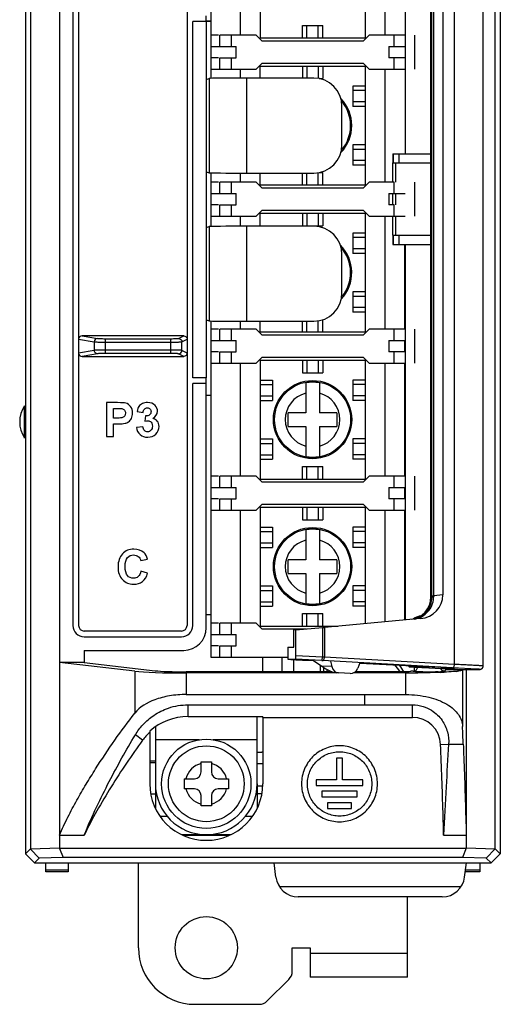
# Model space of a CAD drawing. Header units: millimetres. Extents: x 1898 to 2650, y -151 to 500.
# Tile 8 of 29: x 2113 to 2155, y -26 to 61. Entities that reach past the tile are written whole.
import ezdxf

# ---------------------------------------------------------------- set-up
doc = ezdxf.new("R2010")
doc.units = ezdxf.units.MM
doc.header["$LTSCALE"] = 23.1
doc.layers.get('0').update_dxf_attribs({"linetype": 'CONTINUOUS'})

msp = doc.modelspace()

# ---------------------------------------------------------------- linework, layer by layer
for p, q in [((2113.435, 155.49), (2113.435, -12.91)), ((2155.435, 155.49), (2155.435, -12.91)), ((2113.88, 128.743), (2113.88, -12.465)), ((2116.445, 128.677), (2116.445, -12.414)), ((2154.99, -12.465), (2154.99, 128.743)), ((2129.835, 111.49), (2129.835, 55.67)), ((2151.382, 3.85), (2151.382, 112.13)), ((2153.915, 3.707), (2153.915, 112.273)), ((2117.645, 108.69), (2117.645, 7.29)), ((2118.145, 108.69), (2118.145, 7.29)), ((2127.735, 108.69), (2127.735, 7.29)), ((2147.059, 48.99), (2147.059, 108.193)), ((2149.298, 9.825), (2149.298, 106.155)), ((2149.388, 9.918), (2149.388, 106.063)), ((2149.547, 9.918), (2149.547, 106.063)), ((2150.359, 105.995), (2150.359, 9.985)), ((2134.185, 69.74), (2134.185, 59.24)), ((2143.485, 69.74), (2143.485, 59.24)), ((2132.435, 69.49), (2132.435, 59.49)), ((2145.235, 69.49), (2145.235, 59.49)), ((2147.009, 69.49), (2147.009, 59.49)), ((2129.409, 61.19), (2129.409, 60.69)), ((2128.235, 29.19), (2128.235, 60.69)), ((2129.435, 60.69), (2128.235, 60.69)), ((2129.835, 60.717), (2129.435, 60.717)), ((2129.435, 60.69), (2129.435, 29.19)), ((2129.835, 60.69), (2129.435, 60.69)), ((2137.935, 59.24), (2137.935, 60.34)), ((2137.935, 60.34), (2139.735, 60.34)), ((2138.335, 59.24), (2138.335, 60.34)), ((2139.335, 59.24), (2139.335, 60.34)), ((2139.735, 59.24), (2139.735, 60.34)), ((2130.525, 59.49), (2129.835, 59.49)), ((2130.635, 58.49), (2130.635, 59.49)), ((2133.835, 59.49), (2130.635, 59.49)), ((2131.635, 59.49), (2131.635, 58.49)), ((2133.835, 59.49), (2134.335, 58.99)), ((2134.185, 59.24), (2143.485, 59.24)), ((2143.335, 58.99), (2143.835, 59.49)), ((2147.035, 59.49), (2143.835, 59.49)), ((2146.035, 58.49), (2146.035, 59.49)), ((2147.035, 59.49), (2147.035, 58.49)), ((2147.835, 59.49), (2147.835, 56.49)), ((2147.835, 59.49), (2147.835, 56.49)), ((2129.835, 58.49), (2132.085, 58.49)), ((2132.085, 57.49), (2132.085, 58.49)), ((2134.335, 58.99), (2143.335, 58.99)), ((2145.585, 58.49), (2145.585, 57.49)), ((2145.585, 58.49), (2147.035, 58.49)), ((2147.009, 58.49), (2147.009, 57.49)), ((2130.525, 57.49), (2129.835, 57.49)), ((2130.635, 56.49), (2130.635, 57.49)), ((2130.635, 57.49), (2132.085, 57.49)), ((2131.635, 57.49), (2131.635, 56.49)), ((2147.035, 57.49), (2145.585, 57.49)), ((2146.035, 56.49), (2146.035, 57.49)), ((2147.035, 57.49), (2147.035, 56.49)), ((2134.335, 56.99), (2133.835, 56.49)), ((2134.185, 55.69), (2134.185, 56.74)), ((2134.185, 56.74), (2143.485, 56.74)), ((2143.335, 56.99), (2134.335, 56.99)), ((2137.935, 56.74), (2137.935, 55.69)), ((2138.335, 56.74), (2138.335, 55.69)), ((2139.335, 56.74), (2139.335, 55.657)), ((2139.735, 56.74), (2139.735, 55.64)), ((2143.835, 56.49), (2143.335, 56.99)), ((2143.485, 56.74), (2143.485, 46.24)), ((2129.835, 56.49), (2133.835, 56.49)), ((2132.435, 56.49), (2132.435, 55.69)), ((2143.835, 56.49), (2147.035, 56.49)), ((2145.235, 56.49), (2145.235, 46.49)), ((2147.009, 56.49), (2147.009, 48.99)), ((2129.435, 55.577), (2129.691, 55.662)), ((2129.691, 55.662), (2129.691, 47.318)), ((2132.99, 55.69), (2132.99, 47.29)), ((2138.935, 55.69), (2132.99, 55.69)), ((2139.431, 55.64), (2139.735, 55.64)), ((2142.385, 54.99), (2142.385, 53.19)), ((2143.485, 54.99), (2142.385, 54.99)), ((2143.485, 54.59), (2142.385, 54.59)), ((2141.435, 49.79), (2141.435, 53.19)), ((2143.485, 53.59), (2142.385, 53.59)), ((2143.485, 53.19), (2142.385, 53.19)), ((2142.385, 49.79), (2142.385, 47.99)), ((2143.485, 49.79), (2142.385, 49.79)), ((2143.485, 49.39), (2142.385, 49.39)), ((2145.921, 48.99), (2145.921, 48.19)), ((2145.921, 48.99), (2149.298, 48.99)), ((2145.998, 48.19), (2145.998, 48.99)), ((2146.496, 48.19), (2146.496, 48.99)), ((2143.485, 48.39), (2142.385, 48.39)), ((2143.485, 47.99), (2142.385, 47.99)), ((2145.929, 46.49), (2145.929, 48.19)), ((2145.929, 48.19), (2149.298, 48.19)), ((2146.2, 46.49), (2146.2, 48.19)), ((2149.275, 48.19), (2149.275, 41.79)), ((2129.435, 47.404), (2129.691, 47.318)), ((2129.835, 47.311), (2129.835, 42.57)), ((2132.435, 47.291), (2132.435, 46.49)), ((2132.99, 47.29), (2138.935, 47.29)), ((2134.185, 46.24), (2134.185, 47.29)), ((2137.935, 46.24), (2137.935, 47.29)), ((2138.335, 46.24), (2138.335, 47.29)), ((2139.335, 46.24), (2139.335, 47.324)), ((2139.431, 47.34), (2139.735, 47.34)), ((2139.735, 46.24), (2139.735, 47.34)), ((2130.525, 46.49), (2129.835, 46.49)), ((2130.635, 45.49), (2130.635, 46.49)), ((2133.835, 46.49), (2130.635, 46.49)), ((2131.635, 46.49), (2131.635, 45.49)), ((2133.835, 46.49), (2134.335, 45.99)), ((2134.185, 46.24), (2143.485, 46.24)), ((2143.335, 45.99), (2143.835, 46.49)), ((2146.035, 46.49), (2143.835, 46.49)), ((2146.035, 45.49), (2146.035, 46.49)), ((2147.835, 46.49), (2147.835, 43.49)), ((2147.835, 46.49), (2147.835, 43.49)), ((2129.835, 45.49), (2132.085, 45.49)), ((2132.085, 44.49), (2132.085, 45.49)), ((2134.335, 45.99), (2143.335, 45.99)), ((2145.585, 45.49), (2145.585, 44.49)), ((2145.585, 45.49), (2147.035, 45.49)), ((2145.929, 44.49), (2145.929, 45.49)), ((2146.2, 44.49), (2146.2, 45.49)), ((2130.525, 44.49), (2129.835, 44.49)), ((2130.635, 43.49), (2130.635, 44.49)), ((2130.635, 44.49), (2132.085, 44.49)), ((2131.635, 44.49), (2131.635, 43.49)), ((2146.035, 44.49), (2145.585, 44.49)), ((2146.035, 43.49), (2146.035, 44.49)), ((2134.335, 43.99), (2133.835, 43.49)), ((2134.185, 42.59), (2134.185, 43.74)), ((2134.185, 43.74), (2143.485, 43.74)), ((2143.335, 43.99), (2134.335, 43.99)), ((2137.935, 43.74), (2137.935, 42.64)), ((2138.335, 43.74), (2138.335, 42.64)), ((2139.335, 43.74), (2139.335, 42.64)), ((2139.735, 43.74), (2139.735, 42.64)), ((2143.835, 43.49), (2143.335, 43.99)), ((2143.485, 43.74), (2143.485, 33.24)), ((2129.835, 43.49), (2133.835, 43.49)), ((2132.435, 43.49), (2132.435, 42.59)), ((2143.835, 43.49), (2147.035, 43.49)), ((2145.235, 43.49), (2145.235, 33.49)), ((2145.929, 41.79), (2145.929, 43.49)), ((2146.2, 41.79), (2146.2, 43.49)), ((2129.435, 42.477), (2129.691, 42.562)), ((2129.691, 42.562), (2129.691, 34.218)), ((2132.99, 42.59), (2132.99, 34.19)), ((2138.935, 42.59), (2132.99, 42.59)), ((2137.935, 42.64), (2139.735, 42.64)), ((2142.385, 41.99), (2142.385, 40.19)), ((2143.485, 41.99), (2142.385, 41.99)), ((2143.485, 41.59), (2142.385, 41.59)), ((2145.921, 41.79), (2145.921, 40.99)), ((2145.921, 40.99), (2149.298, 40.99)), ((2145.929, 41.79), (2149.298, 41.79)), ((2145.998, 40.99), (2145.998, 41.79)), ((2146.496, 40.99), (2146.496, 41.79)), ((2146.975, 40.99), (2146.975, 33.49)), ((2146.976, 40.99), (2146.976, 33.49)), ((2147.059, 7.788), (2147.059, 40.99)), ((2141.435, 36.69), (2141.435, 40.09)), ((2143.485, 40.59), (2142.385, 40.59)), ((2143.485, 40.19), (2142.385, 40.19)), ((2142.385, 36.79), (2142.385, 34.99)), ((2143.485, 36.79), (2142.385, 36.79)), ((2143.485, 36.39), (2142.385, 36.39)), ((2143.485, 35.39), (2142.385, 35.39)), ((2143.485, 34.99), (2142.385, 34.99)), ((2129.435, 34.304), (2129.691, 34.218)), ((2129.835, 34.211), (2129.835, 4.49)), ((2132.435, 34.191), (2132.435, 33.49)), ((2132.99, 34.19), (2138.935, 34.19)), ((2134.185, 33.24), (2134.185, 34.19)), ((2137.935, 33.24), (2137.935, 34.19)), ((2138.335, 33.24), (2138.335, 34.19)), ((2139.335, 33.24), (2139.335, 34.224)), ((2139.735, 33.24), (2139.735, 34.322)), ((2130.525, 33.49), (2129.835, 33.49)), ((2130.635, 32.49), (2130.635, 33.49)), ((2133.835, 33.49), (2130.635, 33.49)), ((2131.635, 33.49), (2131.635, 32.49)), ((2133.835, 33.49), (2134.335, 32.99)), ((2134.185, 33.24), (2143.485, 33.24)), ((2143.335, 32.99), (2143.835, 33.49)), ((2147.035, 33.49), (2143.835, 33.49)), ((2146.035, 32.49), (2146.035, 33.49)), ((2147.035, 33.49), (2147.035, 32.49)), ((2147.835, 33.49), (2147.835, 30.49)), ((2147.835, 33.49), (2147.835, 30.49)), ((2118.145, 32.603), (2119.518, 32.364)), ((2127.435, 32.902), (2118.448, 32.902)), ((2118.448, 32.902), (2119.814, 32.663)), ((2119.518, 32.364), (2119.518, 31.617)), ((2120.507, 32.648), (2120.507, 31.333)), ((2120.507, 32.648), (2126.284, 32.648)), ((2120.507, 32.348), (2126.284, 32.348)), ((2126.284, 32.648), (2126.284, 31.333)), ((2126.983, 32.665), (2127.435, 32.902)), ((2127.282, 32.365), (2127.735, 32.602)), ((2127.282, 31.615), (2127.282, 32.365)), ((2129.835, 32.49), (2132.085, 32.49)), ((2132.085, 31.49), (2132.085, 32.49)), ((2134.335, 32.99), (2143.335, 32.99)), ((2145.585, 32.49), (2145.585, 31.49)), ((2145.585, 32.49), (2147.035, 32.49)), ((2146.975, 32.49), (2146.975, 31.49)), ((2146.976, 32.49), (2146.976, 31.49)), ((2119.518, 31.617), (2118.145, 31.377)), ((2126.284, 31.632), (2120.507, 31.632)), ((2127.735, 31.378), (2127.282, 31.615)), ((2130.525, 31.49), (2129.835, 31.49)), ((2130.635, 30.49), (2130.635, 31.49)), ((2130.635, 31.49), (2132.085, 31.49)), ((2131.635, 31.49), (2131.635, 30.49)), ((2147.035, 31.49), (2145.585, 31.49)), ((2146.035, 30.49), (2146.035, 31.49)), ((2147.035, 31.49), (2147.035, 30.49)), ((2119.814, 31.317), (2118.448, 31.078)), ((2118.448, 31.078), (2127.435, 31.078)), ((2126.284, 31.333), (2120.507, 31.333)), ((2127.435, 31.078), (2126.983, 31.315)), ((2129.835, 30.49), (2133.835, 30.49)), ((2132.435, 30.49), (2132.435, 20.49)), ((2134.335, 30.99), (2133.835, 30.49)), ((2134.185, 30.74), (2134.185, 20.24)), ((2134.185, 30.74), (2143.485, 30.74)), ((2143.335, 30.99), (2134.335, 30.99)), ((2137.935, 30.74), (2137.935, 29.64)), ((2138.335, 30.74), (2138.335, 29.64)), ((2139.335, 30.74), (2139.335, 29.64)), ((2139.735, 30.74), (2139.735, 29.64)), ((2143.835, 30.49), (2143.335, 30.99)), ((2143.485, 30.74), (2143.485, 20.24)), ((2143.835, 30.49), (2147.035, 30.49)), ((2145.235, 30.49), (2145.235, 20.49)), ((2146.975, 30.49), (2146.975, 20.49)), ((2146.976, 30.49), (2146.976, 20.49)), ((2137.935, 29.64), (2139.735, 29.64)), ((2129.435, 29.19), (2128.235, 29.19)), ((2129.409, 29.19), (2129.409, 28.69)), ((2134.185, 28.99), (2135.285, 28.99)), ((2135.285, 28.99), (2135.285, 27.19)), ((2138.235, 28.744), (2138.235, 26.09)), ((2139.435, 28.744), (2139.435, 26.09)), ((2142.385, 28.99), (2142.385, 27.19)), ((2143.485, 28.99), (2142.385, 28.99)), ((2128.235, 7.29), (2128.235, 28.69)), ((2129.435, 28.69), (2128.235, 28.69)), ((2129.435, 7.09), (2129.435, 28.69)), ((2134.185, 28.59), (2135.285, 28.59)), ((2143.485, 28.59), (2142.385, 28.59)), ((2120.619, 26.99), (2120.619, 23.99)), ((2121.592, 26.99), (2120.619, 26.99)), ((2129.835, 27.625), (2129.435, 27.625)), ((2134.185, 27.59), (2135.285, 27.59)), ((2134.185, 27.19), (2135.285, 27.19)), ((2143.485, 27.59), (2142.385, 27.59)), ((2143.485, 27.19), (2142.385, 27.19)), ((2113.354, 23.874), (2113.354, 26.706)), ((2121.225, 25.631), (2121.225, 26.483)), ((2121.225, 26.483), (2121.518, 26.483)), ((2123.31, 26.219), (2123.84, 26.129)), ((2121.557, 25.631), (2121.225, 25.631)), ((2124.07, 25.811), (2124.006, 25.343)), ((2136.685, 24.89), (2136.685, 26.09)), ((2138.235, 26.09), (2136.685, 26.09)), ((2140.985, 26.09), (2139.435, 26.09)), ((2140.985, 26.09), (2140.985, 24.89)), ((2121.225, 23.99), (2121.225, 25.122)), ((2121.225, 25.122), (2121.62, 25.122)), ((2123.824, 24.854), (2123.268, 24.786)), ((2136.685, 24.89), (2138.235, 24.89)), ((2138.235, 24.89), (2138.235, 22.237)), ((2139.435, 24.89), (2139.435, 22.237)), ((2139.435, 24.89), (2140.985, 24.89)), ((2120.619, 23.99), (2121.225, 23.99)), ((2134.185, 23.79), (2135.285, 23.79)), ((2135.285, 23.79), (2135.285, 21.99)), ((2142.385, 23.79), (2142.385, 21.99)), ((2143.485, 23.79), (2142.385, 23.79)), ((2134.185, 23.39), (2135.285, 23.39)), ((2143.485, 23.39), (2142.385, 23.39)), ((2134.185, 22.39), (2135.285, 22.39)), ((2134.185, 21.99), (2135.285, 21.99)), ((2143.485, 22.39), (2142.385, 22.39)), ((2143.485, 21.99), (2142.385, 21.99)), ((2137.935, 20.24), (2137.935, 21.34)), ((2137.935, 21.34), (2139.735, 21.34)), ((2138.335, 20.24), (2138.335, 21.34)), ((2139.335, 20.24), (2139.335, 21.34)), ((2139.735, 20.24), (2139.735, 21.34)), ((2130.525, 20.49), (2129.835, 20.49)), ((2130.635, 19.49), (2130.635, 20.49)), ((2133.835, 20.49), (2130.635, 20.49)), ((2131.635, 20.49), (2131.635, 19.49)), ((2133.835, 20.49), (2134.335, 19.99)), ((2134.185, 20.24), (2143.485, 20.24)), ((2143.335, 19.99), (2143.835, 20.49)), ((2147.035, 20.49), (2143.835, 20.49)), ((2146.035, 19.49), (2146.035, 20.49)), ((2147.035, 20.49), (2147.035, 19.49)), ((2147.835, 20.49), (2147.835, 17.49)), ((2147.835, 20.49), (2147.835, 17.49)), ((2129.835, 19.49), (2132.085, 19.49)), ((2132.085, 18.49), (2132.085, 19.49)), ((2134.335, 19.99), (2143.335, 19.99)), ((2145.585, 19.49), (2145.585, 18.49)), ((2145.585, 19.49), (2147.035, 19.49)), ((2146.975, 19.49), (2146.975, 18.49)), ((2146.976, 19.49), (2146.976, 18.49)), ((2130.525, 18.49), (2129.835, 18.49)), ((2130.635, 17.49), (2130.635, 18.49)), ((2130.635, 18.49), (2132.085, 18.49)), ((2131.635, 18.49), (2131.635, 17.49)), ((2147.035, 18.49), (2145.585, 18.49)), ((2146.035, 17.49), (2146.035, 18.49)), ((2147.035, 18.49), (2147.035, 17.49)), ((2129.835, 17.49), (2133.835, 17.49)), ((2132.435, 17.49), (2132.435, 7.49)), ((2134.335, 17.99), (2133.835, 17.49)), ((2134.185, 17.74), (2134.185, 7.24)), ((2134.185, 17.74), (2143.485, 17.74)), ((2143.335, 17.99), (2134.335, 17.99)), ((2137.935, 17.74), (2137.935, 16.64)), ((2138.335, 17.74), (2138.335, 16.64)), ((2139.335, 17.74), (2139.335, 16.64)), ((2139.735, 17.74), (2139.735, 16.64)), ((2143.835, 17.49), (2143.335, 17.99)), ((2143.485, 17.74), (2143.485, 7.461)), ((2143.835, 17.49), (2147.035, 17.49)), ((2145.235, 17.49), (2145.235, 7.621)), ((2146.975, 17.49), (2146.975, 7.78)), ((2146.976, 17.49), (2146.976, 7.78)), ((2137.935, 16.64), (2139.735, 16.64)), ((2134.185, 15.99), (2135.285, 15.99)), ((2135.285, 15.99), (2135.285, 14.19)), ((2138.235, 15.744), (2138.235, 13.09)), ((2139.435, 15.744), (2139.435, 13.09)), ((2142.385, 15.99), (2142.385, 14.19)), ((2143.485, 15.99), (2142.385, 15.99)), ((2134.185, 15.59), (2135.285, 15.59)), ((2143.485, 15.59), (2142.385, 15.59)), ((2134.185, 14.59), (2135.285, 14.59)), ((2134.185, 14.19), (2135.285, 14.19)), ((2143.485, 14.59), (2142.385, 14.59)), ((2143.485, 14.19), (2142.385, 14.19)), ((2123.639, 13.02), (2124.239, 13.163)), ((2136.685, 11.89), (2136.685, 13.09)), ((2138.235, 13.09), (2136.685, 13.09)), ((2140.985, 13.09), (2139.435, 13.09)), ((2140.985, 13.09), (2140.985, 11.89)), ((2124.247, 11.907), (2123.659, 12.093)), ((2136.685, 11.89), (2138.235, 11.89)), ((2138.235, 11.89), (2138.235, 9.237)), ((2139.435, 11.89), (2139.435, 9.237)), ((2139.435, 11.89), (2140.985, 11.89)), ((2134.185, 10.79), (2135.285, 10.79)), ((2135.285, 10.79), (2135.285, 8.99)), ((2142.385, 10.79), (2142.385, 8.99)), ((2143.485, 10.79), (2142.385, 10.79)), ((2134.185, 10.39), (2135.285, 10.39)), ((2143.485, 10.39), (2142.385, 10.39)), ((2149.388, 9.825), (2149.298, 9.825)), ((2149.388, 9.918), (2149.547, 9.918)), ((2150.359, 9.985), (2149.547, 9.918)), ((2134.185, 9.39), (2135.285, 9.39)), ((2134.185, 8.99), (2135.285, 8.99)), ((2143.485, 9.39), (2142.385, 9.39)), ((2143.485, 8.99), (2142.385, 8.99)), ((2129.835, 8.225), (2129.435, 8.225)), ((2137.935, 7.24), (2137.935, 8.34)), ((2137.935, 8.34), (2139.735, 8.34)), ((2138.335, 7.24), (2138.335, 8.34)), ((2139.335, 7.24), (2139.335, 8.34)), ((2139.735, 7.24), (2139.735, 8.34)), ((2148.389, 7.892), (2139.885, 7.114)), ((2148.364, 8.109), (2148.321, 8.109)), ((2130.525, 7.49), (2129.835, 7.49)), ((2130.635, 6.49), (2130.635, 7.49)), ((2133.835, 7.49), (2130.635, 7.49)), ((2131.635, 7.49), (2131.635, 6.49)), ((2133.835, 7.49), (2134.335, 6.99)), ((2134.185, 7.24), (2141.074, 7.24)), ((2134.335, 6.99), (2138.311, 6.99)), ((2137.352, 6.89), (2139.708, 7.098)), ((2139.708, 7.098), (2139.708, 4.484)), ((2139.885, 7.114), (2139.885, 4.48)), ((2127.235, 6.79), (2118.645, 6.79)), ((2118.645, 6.29), (2127.235, 6.29)), ((2129.835, 6.49), (2132.085, 6.49)), ((2132.085, 5.49), (2132.085, 6.49)), ((2137.178, 5.363), (2137.178, 6.89)), ((2137.352, 6.89), (2137.178, 6.89)), ((2137.352, 4.609), (2137.352, 6.89)), ((2130.525, 5.49), (2129.835, 5.49)), ((2130.635, 4.49), (2130.635, 5.49)), ((2130.635, 5.49), (2132.085, 5.49)), ((2131.635, 5.49), (2131.635, 4.49)), ((2136.633, 5.363), (2136.633, 4.307)), ((2136.633, 5.363), (2136.64, 5.363)), ((2136.64, 5.363), (2136.64, 4.307)), ((2136.64, 5.363), (2137.178, 5.363)), ((2118.644, 5.09), (2118.644, 4.007)), ((2118.644, 5.09), (2127.435, 5.09)), ((2129.835, 4.49), (2136.633, 4.49)), ((2134.435, 3.195), (2134.435, 4.49)), ((2136.135, 3.195), (2136.135, 4.49)), ((2139.708, 4.484), (2137.352, 4.609)), ((2139.885, 4.48), (2139.708, 4.484)), ((2151.382, 3.85), (2139.885, 4.48)), ((2118.644, 4.007), (2116.445, 4.007)), ((2123.11, 3.243), (2116.445, 4.007)), ((2118.644, 4.007), (2124.929, 3.287)), ((2136.64, 4.307), (2136.633, 4.307)), ((2136.64, 4.307), (2137.326, 4.307)), ((2137.135, 4.275), (2137.135, 3.195)), ((2139.651, 4.184), (2137.326, 4.307)), ((2138.286, 4.212), (2138.925, 4.178)), ((2138.926, 4.198), (2139.641, 3.691)), ((2139.535, 3.195), (2139.535, 3.766)), ((2140.53, 3.652), (2139.641, 3.691)), ((2139.721, 4.163), (2139.65, 4.166)), ((2139.721, 4.181), (2139.651, 4.184)), ((2151.218, 3.551), (2139.721, 4.181)), ((2139.835, 3.195), (2139.835, 3.56)), ((2140.407, 4.133), (2140.53, 3.652)), ((2143.016, 3.99), (2142.84, 3.525)), ((2143.015, 3.961), (2149.999, 3.591)), ((2147.276, 3.735), (2147.372, 3.634)), ((2147.372, 3.634), (2147.384, 3.635)), ((2147.783, 3.608), (2147.372, 3.634)), ((2147.384, 3.635), (2147.847, 3.615)), ((2147.835, 3.255), (2147.835, 3.612)), ((2147.847, 3.615), (2148.134, 3.601)), ((2148.134, 3.601), (2148.356, 3.59)), ((2148.356, 3.59), (2148.503, 3.583)), ((2148.503, 3.583), (2148.806, 3.567)), ((2148.806, 3.567), (2149.122, 3.551)), ((2149.126, 3.637), (2149.122, 3.551)), ((2149.122, 3.551), (2150.191, 3.495)), ((2150.198, 3.573), (2150.191, 3.495)), ((2151.218, 3.495), (2150.191, 3.495)), ((2153.36, 3.427), (2151.218, 3.551)), ((2151.651, 3.495), (2151.644, 3.495)), ((2123.11, 3.243), (2123.11, -0.473)), ((2140.54, 3.195), (2127.657, 3.195)), ((2127.657, 3.09), (2127.657, 1.179)), ((2141.108, 3.09), (2127.657, 3.09)), ((2140.135, 3.195), (2140.135, 3.383)), ((2142.157, 3.035), (2141.153, 3.09)), ((2147.098, 3.09), (2142.445, 3.09)), ((2147.376, 3.195), (2142.61, 3.195)), ((2147.095, 1.179), (2147.095, 3.09)), ((2147.498, 3.231), (2147.376, 3.195)), ((2147.733, 3.24), (2147.74, 3.242)), ((2150.136, 3.144), (2150.04, 3.141)), ((2150.351, 3.473), (2150.615, 3.46)), ((2150.599, 3.358), (2150.541, 3.242)), ((2152.1, 3.358), (2150.599, 3.358)), ((2150.615, 3.46), (2150.89, 3.447)), ((2150.89, 3.447), (2151.037, 3.441)), ((2151.388, 3.425), (2151.887, 3.407)), ((2151.887, 3.407), (2153.581, 3.407)), ((2152.093, 3.345), (2152.1, 3.358)), ((2152.093, 3.345), (2152.093, -1.646)), ((2152.109, 3.406), (2152.1, 3.358)), ((2152.424, 3.407), (2152.424, -12.414)), ((2153.581, 3.407), (2153.597, 3.406)), ((2153.597, 3.406), (2153.603, 3.406)), ((2127.657, 1.179), (2143.435, 1.179)), ((2143.435, 1.179), (2143.435, 0.272)), ((2143.435, 1.179), (2147.095, 1.179)), ((2127.825, -0.768), (2127.825, 0.272)), ((2127.825, 0.272), (2147.659, 0.272)), ((2147.659, -0.838), (2147.659, 0.272)), ((2127.825, -0.768), (2134.426, -0.768)), ((2133.935, -6.71), (2133.935, -0.768)), ((2134.435, -0.838), (2134.426, -0.768)), ((2134.435, -0.838), (2134.435, -6.71)), ((2134.435, -0.838), (2147.659, -0.838)), ((2124.935, -1.678), (2124.935, -6.71)), ((2123.806, -2.865), (2123.162, -2.389)), ((2124.443, -2.061), (2124.435, -2.163)), ((2124.435, -2.163), (2124.435, -6.71)), ((2128.813, -2.81), (2124.935, -2.81)), ((2133.935, -2.81), (2130.057, -2.81)), ((2150.157, -3.238), (2150.868, -3.21)), ((2150.868, -3.21), (2152.158, -3.21)), ((2133.935, -3.91), (2134.335, -3.91)), ((2124.935, -4.71), (2124.435, -4.71)), ((2124.935, -4.85), (2124.435, -4.85)), ((2128.985, -5.66), (2128.985, -4.76)), ((2128.985, -4.76), (2129.885, -4.76)), ((2129.885, -4.76), (2129.885, -5.66)), ((2133.935, -4.91), (2134.435, -4.91)), ((2140.962, -4.431), (2140.962, -6.36)), ((2141.467, -4.431), (2140.962, -4.431)), ((2141.467, -6.36), (2141.467, -4.431)), ((2124.935, -6.71), (2124.935, -8.883)), ((2127.485, -6.26), (2127.485, -7.16)), ((2127.485, -6.26), (2128.385, -6.26)), ((2130.485, -6.26), (2131.385, -6.26)), ((2131.385, -6.26), (2131.385, -7.16)), ((2133.935, -6.71), (2133.935, -8.883)), ((2134.425, -6.915), (2133.935, -6.915)), ((2139.14, -6.36), (2139.14, -6.866)), ((2140.962, -6.36), (2139.14, -6.36)), ((2139.14, -6.866), (2143.289, -6.866)), ((2143.289, -6.36), (2141.467, -6.36)), ((2143.289, -6.866), (2143.289, -6.36)), ((2124.518, -7.61), (2124.935, -7.61)), ((2124.935, -7.41), (2124.991, -7.41)), ((2128.385, -7.16), (2127.485, -7.16)), ((2128.985, -8.66), (2128.985, -7.76)), ((2129.885, -7.76), (2129.885, -8.66)), ((2131.385, -7.16), (2130.485, -7.16)), ((2133.879, -7.41), (2133.935, -7.41)), ((2134.352, -7.61), (2133.935, -7.61)), ((2139.651, -7.371), (2139.651, -7.876)), ((2142.777, -7.371), (2139.651, -7.371)), ((2142.777, -7.876), (2142.777, -7.371)), ((2129.885, -8.66), (2128.985, -8.66)), ((2139.651, -7.876), (2142.777, -7.876)), ((2140.158, -8.382), (2140.158, -8.887)), ((2142.271, -8.382), (2140.158, -8.382)), ((2142.271, -8.887), (2142.271, -8.382)), ((2140.158, -8.887), (2142.271, -8.887)), ((2125.996, -9.61), (2125.364, -9.61)), ((2133.505, -9.61), (2132.874, -9.61)), ((2116.445, -11.249), (2118.643, -11.249)), ((2131.608, -11.21), (2127.262, -11.21)), ((2131.442, -11.285), (2127.461, -11.299)), ((2150.424, -11.249), (2152.424, -11.249)), ((2113.88, -12.465), (2113.435, -12.91)), ((2114.234, -13.71), (2113.435, -12.91)), ((2116.445, -12.414), (2113.88, -12.479)), ((2113.88, -12.479), (2114.671, -13.273)), ((2152.424, -12.42), (2116.445, -12.42)), ((2116.445, -12.42), (2116.771, -13.22)), ((2152.424, -12.414), (2152.099, -13.22)), ((2154.99, -12.479), (2152.424, -12.414)), ((2154.99, -12.465), (2154.198, -13.273)), ((2155.435, -12.91), (2154.635, -13.71)), ((2154.99, -12.465), (2155.435, -12.91)), ((2114.671, -13.273), (2114.234, -13.71)), ((2114.234, -13.71), (2154.635, -13.71)), ((2116.771, -13.22), (2114.671, -13.273)), ((2115.235, -14.51), (2115.235, -13.71)), ((2152.099, -13.22), (2116.771, -13.22)), ((2117.235, -13.71), (2117.235, -14.51)), ((2123.435, -21.21), (2123.435, -13.71)), ((2135.587, -14.954), (2135.435, -13.71)), ((2154.198, -13.273), (2152.099, -13.22)), ((2152.282, -14.954), (2152.435, -13.71)), ((2153.635, -13.71), (2153.635, -14.51)), ((2154.198, -13.273), (2154.635, -13.71)), ((2117.235, -14.363), (2115.235, -14.363)), ((2117.235, -14.51), (2115.235, -14.51)), ((2153.635, -14.51), (2152.337, -14.51)), ((2153.635, -14.363), (2152.355, -14.363)), ((2151.953, -15.832), (2135.917, -15.832)), ((2150.297, -16.71), (2137.573, -16.71)), ((2147.235, -23.81), (2147.235, -16.71)), ((2137.035, -23.296), (2137.035, -21.21)), ((2137.035, -21.21), (2138.635, -21.21)), ((2138.635, -21.21), (2138.635, -23.81)), ((2147.235, -21.71), (2138.635, -21.71)), ((2134.828, -25.917), (2136.742, -24.003)), ((2147.235, -23.81), (2138.635, -23.81)), ((2128.435, -26.21), (2134.121, -26.21))]:
    msp.add_line(p, q)
for points in [[(2153.603, 3.406), (2153.607, 3.406), (2153.612, 3.406), (2153.617, 3.407), (2153.622, 3.407), (2153.628, 3.407), (2153.635, 3.408), (2153.645, 3.409), (2153.657, 3.41), (2153.671, 3.413), (2153.69, 3.417), (2153.712, 3.423), (2153.735, 3.432), (2153.758, 3.444), (2153.782, 3.458), (2153.805, 3.476), (2153.828, 3.496)], [(2153.828, 3.496), (2153.849, 3.52), (2153.868, 3.546), (2153.884, 3.575), (2153.898, 3.607), (2153.907, 3.642), (2153.913, 3.678), (2153.915, 3.707)]]:
    msp.add_lwpolyline(points)
for centre, radius in [((2138.835, 25.49), 3.46), ((2138.835, 25.49), 3.361), ((2138.835, 12.49), 3.46), ((2138.835, 12.49), 3.361), ((2129.435, -6.71), 3.95), ((2129.435, -6.71), 3.35), ((2129.435, -21.21), 2.75)]:
    msp.add_circle(centre, radius)
for centre, radius, start, end in [((2138.935, 53.19), 2.5, 0, 90), ((2138.835, 51.49), 3.46, 316.31536, 43.683), ((2138.835, 51.49), 3.361, 319.46454, 40.53546), ((2138.935, 49.79), 2.5, 270, 0), ((2138.935, 40.09), 2.5, 0, 90), ((2138.835, 38.49), 3.46, 317.20841, 44.75205), ((2138.835, 38.49), 3.361, 320.76923, 41.33964), ((2138.935, 36.69), 2.5, 270, 0), ((2138.835, 25.49), 3.309, 79.55155, 100.44845), ((2138.835, 25.49), 2.415, 104.38683, 255.61732), ((2138.835, 25.49), 2.415, 284.38683, 75.61317), ((2115.535, 25.29), 2.6, 147.00411, 212.99589), ((2112.935, 23.602), 0.5, 29.32968, 32.99589), ((2138.835, 25.49), 3.309, 259.55155, 280.44845), ((2138.835, 12.49), 3.309, 79.55155, 100.44845), ((2138.835, 12.49), 2.415, 104.38683, 255.61732), ((2138.835, 12.49), 2.415, 284.38683, 75.61317), ((2147.262, 9.816), 2.126, 352.7849, 0.25906), ((2171.63, 9.918), 22.242, 179.99984, 180.23803), ((2149.662, 5.891), 3.947, 91.66864, 92.08196), ((2147.576, 9.842), 1.971, 351.77678, 359.8527), ((2160.198, 9.814), 10.651, 179.44313, 179.87599), ((2138.835, 12.49), 3.309, 259.55155, 280.44845), ((2148.556, 6.621), 1.504, 121.23096, 124.9301), ((2148.566, 6.604), 1.524, 116.77424, 121.23135), ((2148.632, 6.649), 1.481, 120.07641, 123.80755), ((2147.509, 9.624), 1.799, 279.81233, 293.36737), ((2148.578, 6.576), 1.554, 103.76689, 116.70469), ((2148.641, 6.63), 1.502, 106.76343, 120.03121), ((2148.586, 6.547), 1.585, 99.62811, 103.79865), ((2148.637, 6.646), 1.486, 100.87667, 106.76921), ((2147.495, 9.654), 1.832, 293.40392, 302.58303), ((2118.645, 7.29), 1, 180, 270), ((2118.645, 7.29), 0.5, 180, 270), ((2127.235, 7.29), 1, 270, 0), ((2127.235, 7.29), 0.5, 270, 0), ((2127.435, 7.09), 2, 270, 0), ((2137.61, 4.593), 2.101, 355.60735, 357.0308), ((2139.289, 4.505), 0.596, 352.52092, 357.60847), ((2143.435, 1.228), 3.7, 32.12241, 44.0013), ((2143.435, 1.228), 4, 29.45907, 39.56032), ((2147.099, 96.583), 93.493, 269.99902, 270.52198), ((2147.125, 93.576), 90.485, 270.52277, 270.63947), ((2147.734, 3.643), 0.401, 306.34577, 315.93699), ((2149.534, 14.548), 11.372, 272.00959, 272.82788), ((2149.629, 12.607), 9.429, 272.8377, 273.07948), ((2148.292, 49.112), 46.005, 272.29682, 272.45884), ((2148.503, 44.239), 41.127, 272.4563, 272.75678), ((2150.536, 3.643), 0.402, 234.00069, 245.86039), ((2157.997, 155.278), 151.997, 267.37546, 267.50781), ((2150.709, 11.416), 8.226, 275.66792, 276.55007), ((2127.825, -5.838), 5.07, 90, 131.83995), ((2147.659, -3.338), 2.5, 2.27894, 90), ((1531.022, -27.919), 621.627, 2.27805, 2.422348), ((2127.825, -5.838), 5, 132.69741, 143.51167), ((2134.335, -4.91), 1, 84.25904, 90), ((2129.435, -6.71), 1.85, 104.07804, 165.92196), ((2129.435, -6.71), 1.85, 14.07804, 75.92196), ((2128.385, -5.66), 0.6, 270, 0), ((2130.485, -5.66), 0.6, 180, 270), ((2129.435, -6.71), 5, 180, 0), ((2129.435, -6.71), 4.5, 180, 0), ((2129.435, -6.71), 1.85, 194.07804, 255.92196), ((2128.385, -7.76), 0.6, 0, 90), ((2129.435, -6.71), 1.85, 284.07804, 345.92196), ((2130.485, -7.76), 0.6, 90, 180), ((2137.573, -14.71), 2, 187, 270), ((2150.297, -14.71), 2, 270, 353), ((2128.435, -21.21), 5, 180, 270), ((2136.035, -23.296), 1, 315, 0), ((2134.121, -25.21), 1, 270, 315)]:
    msp.add_arc(centre, radius, start, end)
for centre, major_axis, ratio, start_param, end_param in [((2132.99, 55.661), (3.3, 0), 0.008727, 1.570796, 3.115413), ((2132.99, 47.319), (3.3, 0), 0.008727, -3.115413, -1.570796), ((2132.99, 42.561), (3.3, 0), 0.008727, 1.570796, 3.115413), ((2132.99, 34.219), (3.3, 0), 0.008727, -3.115413, -1.570796), ((2118.449, 32.602), (0.299, -0.052), 0.988605, 1.745579, 3.312493), ((2118.449, 31.378), (0.299, 0.052), 0.988605, 2.970693, 4.537606), ((2147.385, 9.825), (0, 2), 0.956352, 3.228859, 4.712389), ((2148.292, 9.891), (1.831, 1.015), 0.945947, -2.00676, -0.483087), ((2147.221, 7.873), (3, 0.527), 0.014908, 1.171502, 1.192583), ((2139.638, 7.096), (0.5, 0.044), 0.007568, -1.43183, -1.055411), ((2137.326, 4.608), (0, 0.3), 0.087155, -3.141572, -1.568036), ((2138.633, 4.203), (2, -0.104), 0.004555, 3.141831, 4.538094), ((2139.968, 3.943), (1.16, -0.778), 0.281826, -1.664633, -0.442903), ((2141.199, 3.889), (0.049, 0.799), 0.870057, 1.926039, 3.14777), ((2142.202, 3.834), (0.049, 0.799), 0.870057, -3.135415, -1.913685), ((2149.651, 3.6), (2, -0.104), 0.004555, 0.000238, 1.396501), ((2127.657, 3.352), (5, 0), 0.052408, -2.712815, -1.570796), ((2127.657, 3.352), (3, 0), 0.052408, -2.712815, -1.570796)]:
    msp.add_ellipse(centre, major_axis=major_axis, ratio=ratio, start_param=start_param, end_param=end_param)
for points, knots in [([(2119.814, 32.663), (2119.739, 32.663), (2119.581, 32.598), (2119.518, 32.44), (2119.518, 32.364)], [0, 0, 0, 0, 0.498102, 1, 1, 1, 1]), ([(2119.518, 32.364), (2119.555, 32.359), (2119.668, 32.357), (2119.881, 32.351), (2120.173, 32.349), (2120.39, 32.348), (2120.507, 32.348)], [0, 0, 0, 0, 0.114864, 0.340209, 0.647912, 1, 1, 1, 1]), ([(2119.814, 32.663), (2119.84, 32.659), (2119.919, 32.657), (2120.069, 32.651), (2120.273, 32.649), (2120.425, 32.648), (2120.507, 32.648)], [0, 0, 0, 0, 0.114995, 0.340328, 0.647975, 1, 1, 1, 1]), ([(2126.284, 32.648), (2126.37, 32.648), (2126.531, 32.649), (2126.721, 32.651), (2126.846, 32.655), (2126.912, 32.657), (2126.955, 32.662), (2126.977, 32.662), (2126.983, 32.665)], [0, 0, 0, 0, 0.371546, 0.689787, 0.814305, 0.909541, 0.972129, 1, 1, 1, 1]), ([(2126.284, 32.348), (2126.407, 32.348), (2126.637, 32.349), (2126.908, 32.351), (2127.087, 32.356), (2127.182, 32.357), (2127.243, 32.362), (2127.274, 32.362), (2127.282, 32.365)], [0, 0, 0, 0, 0.371671, 0.690019, 0.814567, 0.909803, 0.972336, 1, 1, 1, 1]), ([(2126.983, 32.665), (2127.059, 32.665), (2127.218, 32.601), (2127.282, 32.442), (2127.282, 32.365)], [0, 0, 0, 0, 0.49984, 1, 1, 1, 1]), ([(2127.435, 32.902), (2127.511, 32.902), (2127.671, 32.838), (2127.735, 32.679), (2127.735, 32.602)], [0, 0, 0, 0, 0.500019, 1, 1, 1, 1]), ([(2120.507, 31.632), (2120.391, 31.632), (2120.173, 31.632), (2119.881, 31.629), (2119.668, 31.624), (2119.555, 31.621), (2119.518, 31.617)], [0, 0, 0, 0, 0.35204, 0.659874, 0.885174, 1, 1, 1, 1]), ([(2119.814, 31.317), (2119.739, 31.317), (2119.581, 31.382), (2119.518, 31.541), (2119.518, 31.617)], [0, 0, 0, 0, 0.498102, 1, 1, 1, 1]), ([(2127.282, 31.615), (2127.274, 31.618), (2127.243, 31.618), (2127.182, 31.623), (2127.087, 31.625), (2126.908, 31.629), (2126.637, 31.632), (2126.407, 31.632), (2126.284, 31.632)], [0, 0, 0, 0, 0.027683, 0.090228, 0.185486, 0.310076, 0.628314, 1, 1, 1, 1]), ([(2126.983, 31.315), (2127.059, 31.315), (2127.218, 31.379), (2127.282, 31.539), (2127.282, 31.615)], [0, 0, 0, 0, 0.49984, 1, 1, 1, 1]), ([(2127.735, 31.378), (2127.735, 31.302), (2127.671, 31.142), (2127.511, 31.078), (2127.435, 31.078)], [0, 0, 0, 0, 0.499981, 1, 1, 1, 1]), ([(2120.507, 31.333), (2120.425, 31.333), (2120.273, 31.332), (2120.069, 31.329), (2119.919, 31.324), (2119.84, 31.322), (2119.814, 31.317)], [0, 0, 0, 0, 0.351977, 0.659755, 0.885042, 1, 1, 1, 1]), ([(2126.983, 31.315), (2126.977, 31.318), (2126.955, 31.319), (2126.912, 31.323), (2126.846, 31.325), (2126.721, 31.329), (2126.531, 31.332), (2126.37, 31.333), (2126.284, 31.333)], [0, 0, 0, 0, 0.027893, 0.090489, 0.185747, 0.310307, 0.628439, 1, 1, 1, 1]), ([(2149.388, 9.825), (2149.4, 9.832), (2149.446, 9.83), (2149.488, 9.835), (2149.518, 9.836)], [0, 0, 0, 0, 0.309848, 1, 1, 1, 1]), ([(2147.827, 7.852), (2148.028, 7.885), (2148.426, 8.012), (2148.95, 8.376), (2149.352, 8.904), (2149.494, 9.336), (2149.527, 9.56)], [0, 0, 0, 0, 0.237226, 0.480775, 0.734661, 1, 1, 1, 1]), ([(2148.482, 8.11), (2148.714, 8.258), (2149.134, 8.683), (2149.333, 9.249), (2149.371, 9.549)], [0, 0, 0, 0, 0.476725, 1, 1, 1, 1]), ([(2139.651, 4.184), (2139.658, 4.184), (2139.672, 4.215), (2139.684, 4.261), (2139.696, 4.341), (2139.702, 4.399), (2139.705, 4.432)], [0, 0, 0, 0, 0.091368, 0.301562, 0.616085, 1, 1, 1, 1]), ([(2139.721, 4.181), (2139.762, 4.179), (2139.824, 4.238), (2139.862, 4.331), (2139.876, 4.394), (2139.881, 4.428)], [0, 0, 0, 0, 0.388216, 0.672626, 1, 1, 1, 1]), ([(2151.218, 3.551), (2151.265, 3.549), (2151.333, 3.626), (2151.369, 3.736), (2151.38, 3.811), (2151.382, 3.85)], [0, 0, 0, 0, 0.385768, 0.675923, 1, 1, 1, 1]), ([(2153.915, 3.707), (2153.915, 3.708), (2153.909, 3.708), (2153.903, 3.71), (2153.888, 3.711), (2153.86, 3.713), (2153.81, 3.717), (2153.735, 3.722), (2153.638, 3.728), (2153.522, 3.735), (2153.385, 3.743), (2153.164, 3.755), (2152.844, 3.773), (2152.409, 3.797), (2151.915, 3.823), (2151.565, 3.841), (2151.382, 3.85)], [0, 0, 0, 0, 0.00112, 0.004362, 0.009741, 0.01725, 0.038635, 0.068428, 0.106496, 0.152679, 0.206766, 0.268528, 0.413946, 0.586375, 0.782878, 1, 1, 1, 1]), ([(2147.74, 3.242), (2147.687, 3.242), (2147.616, 3.242), (2147.536, 3.236), (2147.508, 3.234), (2147.498, 3.231)], [0, 0, 0, 0, 0.652582, 0.878563, 1, 1, 1, 1]), ([(2148.135, 3.191), (2148.082, 3.194), (2147.995, 3.199), (2147.854, 3.216), (2147.81, 3.217), (2147.721, 3.236), (2147.732, 3.24)], [0, 0, 0, 0, 0.389777, 0.683226, 0.910651, 1, 1, 1, 1]), ([(2149.933, 3.183), (2149.624, 3.172), (2149.025, 3.166), (2148.425, 3.176), (2148.135, 3.191)], [0, 0, 0, 0, 0.515723, 1, 1, 1, 1]), ([(2150.04, 3.141), (2149.894, 3.135), (2149.259, 3.113), (2148.624, 3.101), (2148.135, 3.096)], [0, 0, 0, 0, 0.231039, 1, 1, 1, 1]), ([(2150.54, 3.242), (2150.533, 3.233), (2150.49, 3.225), (2150.414, 3.211), (2150.288, 3.202), (2150.191, 3.195), (2150.135, 3.192)], [0, 0, 0, 0, 0.087075, 0.283708, 0.591945, 1, 1, 1, 1]), ([(2151.521, 3.23), (2151.45, 3.223), (2151.103, 3.193), (2150.756, 3.173), (2150.481, 3.159)], [0, 0, 0, 0, 0.207478, 1, 1, 1, 1]), ([(2150.599, 3.358), (2150.604, 3.368), (2150.607, 3.403), (2150.611, 3.436), (2150.613, 3.459)], [0, 0, 0, 0, 0.325207, 1, 1, 1, 1]), ([(2152.093, 3.346), (2152.087, 3.332), (2152.04, 3.312), (2151.954, 3.288), (2151.816, 3.265), (2151.709, 3.251), (2151.647, 3.244)], [0, 0, 0, 0, 0.099682, 0.297132, 0.59775, 1, 1, 1, 1]), ([(2153.581, 3.407), (2153.587, 3.407), (2153.624, 3.41), (2153.45, 3.419), (2153.418, 3.423), (2153.36, 3.427)], [0, 0, 0, 0, 0.067938, 0.323326, 1, 1, 1, 1]), ([(2127.657, 1.179), (2127.165, 1.179), (2126.214, 1.103), (2124.617, 0.701), (2123.545, 0.085), (2123.11, -0.473)], [0, 0, 0, 0, 0.298129, 0.571971, 1, 1, 1, 1]), ([(2147.095, 1.179), (2147.769, 1.179), (2149.024, 1.044), (2150.452, 0.529), (2151.298, -0.073), (2151.738, -0.558), (2152.014, -1.087), (2152.086, -1.463), (2152.093, -1.646)], [0, 0, 0, 0, 0.323556, 0.600836, 0.716862, 0.819347, 0.912042, 1, 1, 1, 1]), ([(2123.162, -2.389), (2123.357, -2.065), (2123.838, -1.424), (2124.817, -0.58), (2126.162, 0.093), (2127.241, 0.272), (2127.825, 0.272)], [0, 0, 0, 0, 0.202779, 0.425987, 0.686858, 1, 1, 1, 1]), ([(2147.659, 0.272), (2147.978, 0.272), (2148.57, 0.181), (2149.322, -0.164), (2149.881, -0.603), (2150.41, -1.224), (2150.818, -2.098), (2150.892, -2.848), (2150.868, -3.21)], [0, 0, 0, 0, 0.180876, 0.333799, 0.464243, 0.581177, 0.794239, 1, 1, 1, 1]), ([(2116.445, -11.249), (2116.682, -10.709), (2117.174, -9.667), (2117.977, -8.173), (2118.8, -6.761), (2119.902, -4.975), (2121.311, -2.863), (2122.506, -1.249), (2123.11, -0.473)], [0, 0, 0, 0, 0.139388, 0.272114, 0.400374, 0.525553, 0.767802, 1, 1, 1, 1]), ([(2118.643, -11.249), (2118.978, -10.41), (2119.693, -8.816), (2121.172, -5.846), (2122.35, -3.736), (2123.162, -2.389)], [0, 0, 0, 0, 0.272344, 0.525896, 1, 1, 1, 1]), ([(2123.806, -2.865), (2123.314, -3.529), (2122.358, -4.879), (2121.012, -6.96), (2119.752, -9.073), (2118.989, -10.519), (2118.643, -11.249)], [0, 0, 0, 0, 0.251403, 0.503169, 0.754145, 1, 1, 1, 1]), ([(2144.573, -6.71), (2144.573, -6.482), (2144.528, -6.035), (2144.268, -5.193), (2143.649, -4.275), (2142.731, -3.657), (2141.89, -3.396), (2141.215, -3.328), (2140.54, -3.396), (2139.698, -3.657), (2138.78, -4.275), (2138.162, -5.193), (2137.901, -6.035), (2137.856, -6.483), (2137.856, -6.71)], [0, 0, 0, 0, 0.064718, 0.127515, 0.249997, 0.372477, 0.435271, 0.499987, 0.564706, 0.627505, 0.749992, 0.872477, 0.935275, 1, 1, 1, 1]), ([(2150.424, -11.249), (2150.407, -10.582), (2150.332, -7.912), (2150.237, -5.241), (2150.157, -3.238)], [0, 0, 0, 0, 0.249713, 1, 1, 1, 1]), ([(2150.868, -3.21), (2150.785, -4.465), (2150.621, -7.144), (2150.483, -9.825), (2150.424, -11.249)], [0, 0, 0, 0, 0.468742, 1, 1, 1, 1]), ([(2152.158, -3.21), (2152.182, -3.822), (2152.284, -6.501), (2152.372, -9.181), (2152.424, -11.249)], [0, 0, 0, 0, 0.228346, 1, 1, 1, 1]), ([(2141.223, -9.563), (2141.03, -9.563), (2140.651, -9.525), (2139.938, -9.304), (2139.161, -8.78), (2138.637, -8.002), (2138.416, -7.289), (2138.359, -6.718), (2138.416, -6.146), (2138.637, -5.433), (2139.161, -4.655), (2139.938, -4.132), (2140.651, -3.911), (2141.03, -3.873), (2141.223, -3.873)], [0, 0, 0, 0, 0.064716, 0.127512, 0.25, 0.372488, 0.435285, 0.500001, 0.564724, 0.627524, 0.750008, 0.872491, 0.935287, 1, 1, 1, 1]), ([(2141.223, -3.873), (2141.415, -3.873), (2141.795, -3.911), (2142.507, -4.132), (2143.285, -4.655), (2143.809, -5.433), (2144.03, -6.146), (2144.087, -6.718), (2144.03, -7.289), (2143.809, -8.002), (2143.285, -8.78), (2142.507, -9.304), (2141.795, -9.525), (2141.415, -9.563), (2141.223, -9.563)], [0, 0, 0, 0, 0.064718, 0.127514, 0.249995, 0.372479, 0.435279, 0.500001, 0.564717, 0.627515, 0.750002, 0.872488, 0.935284, 1, 1, 1, 1]), ([(2137.856, -6.71), (2137.856, -6.937), (2137.901, -7.385), (2138.162, -8.226), (2138.78, -9.144), (2139.698, -9.763), (2140.54, -10.023), (2141.215, -10.091), (2141.89, -10.023), (2142.731, -9.763), (2143.649, -9.144), (2144.268, -8.226), (2144.528, -7.385), (2144.573, -6.937), (2144.573, -6.71)], [0, 0, 0, 0, 0.064712, 0.127511, 0.249999, 0.372488, 0.435288, 0.500007, 0.564722, 0.627517, 0.749999, 0.872484, 0.935281, 1, 1, 1, 1])]:
    msp.add_open_spline(points, degree=3, knots=knots)
for points in [[(2122.312, 26.945), (2122.199, 26.974), (2121.96, 26.99), (2121.592, 26.99)], [(2124.235, 27.002), (2124.07, 27.002), (2123.92, 26.97), (2123.787, 26.908)], [(2124.914, 26.732), (2124.743, 26.912), (2124.518, 27.002), (2124.235, 27.002)], [(2121.518, 26.483), (2121.735, 26.483), (2121.88, 26.475), (2121.954, 26.461)], [(2121.954, 26.461), (2122.052, 26.444), (2122.132, 26.399), (2122.196, 26.328)], [(2122.196, 26.328), (2122.261, 26.258), (2122.293, 26.168), (2122.293, 26.059)], [(2122.743, 26.65), (2122.627, 26.802), (2122.484, 26.9), (2122.312, 26.945)], [(2122.918, 26.067), (2122.918, 26.305), (2122.858, 26.499), (2122.743, 26.65)], [(2123.476, 26.653), (2123.403, 26.544), (2123.347, 26.399), (2123.31, 26.219)], [(2123.787, 26.908), (2123.654, 26.847), (2123.55, 26.761), (2123.476, 26.653)], [(2123.84, 26.129), (2123.855, 26.26), (2123.898, 26.358), (2123.968, 26.427)], [(2123.968, 26.427), (2124.037, 26.495), (2124.121, 26.53), (2124.219, 26.53)], [(2124.219, 26.53), (2124.317, 26.53), (2124.397, 26.499), (2124.457, 26.439)], [(2124.549, 26.198), (2124.549, 26.08), (2124.508, 25.983), (2124.426, 25.912)], [(2124.457, 26.439), (2124.518, 26.378), (2124.549, 26.299), (2124.549, 26.198)], [(2124.694, 25.603), (2124.98, 25.758), (2125.126, 25.969), (2125.126, 26.233)], [(2125.126, 26.233), (2125.126, 26.417), (2125.054, 26.585), (2124.914, 26.732)], [(2122.036, 25.678), (2121.954, 25.646), (2121.794, 25.631), (2121.557, 25.631)], [(2122.224, 25.826), (2122.179, 25.758), (2122.115, 25.709), (2122.036, 25.678)], [(2122.293, 26.059), (2122.293, 25.969), (2122.269, 25.891), (2122.224, 25.826)], [(2122.248, 25.166), (2122.355, 25.187), (2122.459, 25.234), (2122.562, 25.306)], [(2122.562, 25.306), (2122.664, 25.378), (2122.75, 25.476), (2122.817, 25.603)], [(2122.817, 25.603), (2122.883, 25.728), (2122.918, 25.883), (2122.918, 26.067)], [(2124.006, 25.343), (2124.109, 25.372), (2124.197, 25.386), (2124.27, 25.386)], [(2124.426, 25.912), (2124.344, 25.84), (2124.225, 25.807), (2124.07, 25.811)], [(2124.27, 25.386), (2124.381, 25.386), (2124.477, 25.343), (2124.554, 25.259)], [(2124.554, 25.259), (2124.632, 25.173), (2124.671, 25.058), (2124.671, 24.915)], [(2125.105, 25.355), (2125.003, 25.482), (2124.866, 25.566), (2124.694, 25.603)], [(2125.261, 24.891), (2125.261, 25.071), (2125.207, 25.226), (2125.105, 25.355)], [(2121.62, 25.122), (2121.894, 25.122), (2122.103, 25.136), (2122.248, 25.166)], [(2123.268, 24.786), (2123.296, 24.533), (2123.398, 24.328), (2123.578, 24.172)], [(2123.967, 24.528), (2123.89, 24.602), (2123.84, 24.711), (2123.824, 24.854)], [(2124.25, 24.416), (2124.139, 24.416), (2124.045, 24.453), (2123.967, 24.528)], [(2124.549, 24.551), (2124.467, 24.461), (2124.368, 24.416), (2124.25, 24.416)], [(2124.671, 24.915), (2124.671, 24.762), (2124.63, 24.641), (2124.549, 24.551)], [(2124.973, 24.217), (2125.165, 24.402), (2125.261, 24.627), (2125.261, 24.891)], [(2123.578, 24.172), (2123.757, 24.017), (2123.982, 23.939), (2124.254, 23.939)], [(2124.254, 23.939), (2124.54, 23.939), (2124.78, 24.031), (2124.973, 24.217)], [(2123.037, 14.041), (2122.616, 14.041), (2122.278, 13.902), (2122.02, 13.626)], [(2123.931, 13.716), (2123.702, 13.933), (2123.404, 14.041), (2123.037, 14.041)], [(2122.02, 13.626), (2121.762, 13.35), (2121.633, 12.963), (2121.633, 12.464)], [(2122.258, 12.509), (2122.258, 12.865), (2122.325, 13.125), (2122.464, 13.284)], [(2122.464, 13.284), (2122.603, 13.444), (2122.784, 13.524), (2123.007, 13.524)], [(2123.007, 13.524), (2123.166, 13.524), (2123.303, 13.479), (2123.416, 13.389)], [(2123.416, 13.389), (2123.528, 13.299), (2123.602, 13.176), (2123.639, 13.02)], [(2124.239, 13.163), (2124.169, 13.403), (2124.067, 13.587), (2123.931, 13.716)], [(2121.633, 12.464), (2121.633, 11.991), (2121.76, 11.618), (2122.018, 11.346)], [(2122.461, 11.697), (2122.325, 11.858), (2122.258, 12.128), (2122.258, 12.509)], [(2122.018, 11.346), (2122.274, 11.074), (2122.601, 10.939), (2123, 10.939)], [(2122.994, 11.457), (2122.775, 11.457), (2122.597, 11.537), (2122.461, 11.697)], [(2123.409, 11.611), (2123.293, 11.508), (2123.154, 11.457), (2122.994, 11.457)], [(2123.659, 12.093), (2123.608, 11.872), (2123.524, 11.713), (2123.409, 11.611)], [(2123.796, 11.176), (2124.005, 11.336), (2124.157, 11.58), (2124.247, 11.907)], [(2123, 10.939), (2123.322, 10.939), (2123.588, 11.017), (2123.796, 11.176)], [(2148.022, 3.364), (2148.083, 3.427), (2148.123, 3.514), (2148.133, 3.601)], [(2150.3, 3.318), (2150.241, 3.362), (2150.192, 3.424), (2150.164, 3.492)], [(2147.74, 3.242), (2147.821, 3.243), (2147.906, 3.272), (2147.971, 3.32)], [(2150.54, 3.242), (2150.483, 3.241), (2150.424, 3.253), (2150.372, 3.277)]]:
    msp.add_open_spline(points, degree=3)

doc.saveas('drawing.dxf')
